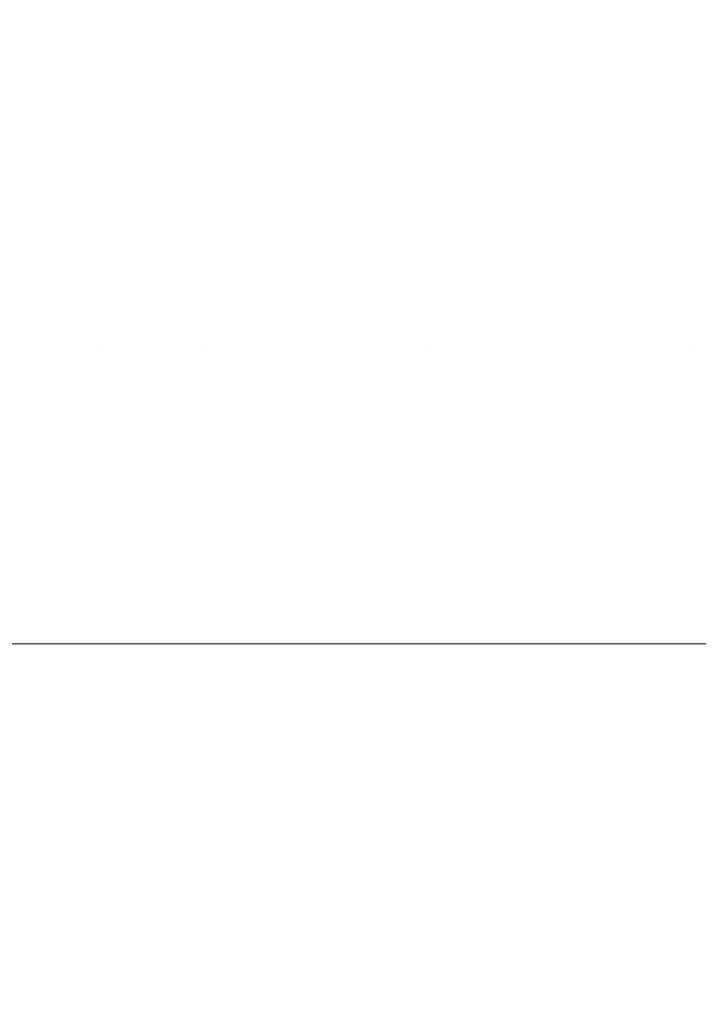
# Model space of a CAD drawing. Header units: centimetres. Extents: x -26.3 to 27.5, y 4.8 to 73.5.
# Tile 178 of 256: x -8.18191 to -8.17439, y 6.49622 to 6.50712. Entities that reach past the tile are written whole.
import ezdxf

# ---------------------------------------------------------------- set-up
doc = ezdxf.new("R2010")
doc.units = ezdxf.units.CM
doc.header["$LTSCALE"] = 2.54
doc.layers.add('Lucido design-1', color=7, linetype='Continuous')

# ---------------------------------------------------------------- blocks, each defined once
blk = doc.blocks.new('Gruppo-3-1')
at = {"color": 7, "linetype": 'Continuous', "lineweight": 9}
for points, invisible_edges in [([(-8.182395, 6.510014, -1479.484707), (-8.1819, 6.510014, -1479.483176), (-8.181646, 6.506752, -1479.483261), (-8.182139, 6.506752, -1479.484787)], 15), ([(-8.182395, 6.510014, -1515.584707), (-8.1819, 6.510014, -1515.583176), (-8.181646, 6.506752, -1515.583261), (-8.182139, 6.506752, -1515.584787)], 15), ([(-8.181127, 6.506752, -1479.481738), (-8.181646, 6.506752, -1479.483261), (-8.1819, 6.510014, -1479.483176), (-8.18138, 6.510014, -1479.48165)], 15), ([(-8.181127, 6.506752, -1515.581738), (-8.181646, 6.506752, -1515.583261), (-8.1819, 6.510014, -1515.583176), (-8.18138, 6.510014, -1515.58165)], 15), ([(-8.18138, 6.510014, -1479.48165), (-8.180836, 6.510014, -1479.480136), (-8.180585, 6.506752, -1479.480229), (-8.181127, 6.506752, -1479.481738)], 15), ([(-8.18138, 6.510014, -1515.58165), (-8.180836, 6.510014, -1515.580136), (-8.180585, 6.506752, -1515.580229), (-8.181127, 6.506752, -1515.581738)], 15), ([(-8.180017, 6.506752, -1479.478723), (-8.180585, 6.506752, -1479.480229), (-8.180836, 6.510014, -1479.480136), (-8.180267, 6.510014, -1479.478627)], 15), ([(-8.180017, 6.506752, -1515.578723), (-8.180585, 6.506752, -1515.580229), (-8.180836, 6.510014, -1515.580136), (-8.180267, 6.510014, -1515.578627)], 15), ([(-8.180267, 6.510014, -1479.478627), (-8.179675, 6.510014, -1479.477132), (-8.179428, 6.506752, -1479.477232), (-8.180017, 6.506752, -1479.478723)], 15), ([(-8.180267, 6.510014, -1515.578627), (-8.179675, 6.510014, -1515.577132), (-8.179428, 6.506752, -1515.577232), (-8.180017, 6.506752, -1515.578723)], 15), ([(-8.178812, 6.506752, -1479.475746), (-8.179428, 6.506752, -1479.477232), (-8.179675, 6.510014, -1479.477132), (-8.179058, 6.510014, -1479.475641)], 15), ([(-8.178812, 6.506752, -1515.575746), (-8.179428, 6.506752, -1515.577232), (-8.179675, 6.510014, -1515.577132), (-8.179058, 6.510014, -1515.575641)], 15), ([(-8.179058, 6.510014, -1479.475641), (-8.178419, 6.510014, -1479.474166), (-8.178174, 6.506752, -1479.474274), (-8.178812, 6.506752, -1479.475746)], 15), ([(-8.179058, 6.510014, -1515.575641), (-8.178419, 6.510014, -1515.574166), (-8.178174, 6.506752, -1515.574274), (-8.178812, 6.506752, -1515.575746)], 15), ([(-8.177511, 6.506752, -1479.472808), (-8.178174, 6.506752, -1479.474274), (-8.178419, 6.510014, -1479.474166), (-8.177754, 6.510014, -1479.472696)], 15), ([(-8.177511, 6.506752, -1515.572808), (-8.178174, 6.506752, -1515.574274), (-8.178419, 6.510014, -1515.574166), (-8.177754, 6.510014, -1515.572696)], 15), ([(-8.177754, 6.510014, -1479.472696), (-8.177068, 6.510014, -1479.471242), (-8.176827, 6.506752, -1479.471358), (-8.177511, 6.506752, -1479.472808)], 15), ([(-8.177754, 6.510014, -1515.572696), (-8.177068, 6.510014, -1515.571242), (-8.176827, 6.506752, -1515.571358), (-8.177511, 6.506752, -1515.572808)], 15), ([(-8.176117, 6.506752, -1479.469913), (-8.176827, 6.506752, -1479.471358), (-8.177068, 6.510014, -1479.471242), (-8.176356, 6.510014, -1479.469794)], 15), ([(-8.176117, 6.506752, -1515.569913), (-8.176827, 6.506752, -1515.571358), (-8.177068, 6.510014, -1515.571242), (-8.176356, 6.510014, -1515.569794)], 15), ([(-8.176356, 6.510014, -1479.469794), (-8.175624, 6.510014, -1479.468362), (-8.175387, 6.506752, -1479.468486), (-8.176117, 6.506752, -1479.469913)], 15), ([(-8.176356, 6.510014, -1515.569794), (-8.175624, 6.510014, -1515.568362), (-8.175387, 6.506752, -1515.568486), (-8.176117, 6.506752, -1515.569913)], 15), ([(-8.174631, 6.506752, -1479.467065), (-8.175387, 6.506752, -1479.468486), (-8.175624, 6.510014, -1479.468362), (-8.174866, 6.510014, -1479.466938)], 15), ([(-8.174631, 6.506752, -1515.567065), (-8.175387, 6.506752, -1515.568486), (-8.175624, 6.510014, -1515.568362), (-8.174866, 6.510014, -1515.566938)], 15), ([(-8.174866, 6.510014, -1479.466938), (-8.174089, 6.510014, -1479.465531), (-8.173856, 6.506752, -1479.465662), (-8.174631, 6.506752, -1479.467065)], 15), ([(-8.174866, 6.510014, -1515.566938), (-8.174089, 6.510014, -1515.565531), (-8.173856, 6.506752, -1515.565662), (-8.174631, 6.506752, -1515.567065)], 15), ([(-25.986537, 6.508431, -1479.015177), (-25.986537, 6.504573, -1479.014943), (27.113463, 6.504573, -1479.014943), (27.113463, 6.508431, -1479.015177)], 10), ([(-25.986537, 6.508431, -1515.115177), (-25.986537, 6.504573, -1515.114943), (27.113463, 6.504573, -1515.114943), (27.113463, 6.508431, -1515.115177)], 10), ([(-8.182139, 6.506752, -1479.484787), (-8.181646, 6.506752, -1479.483261), (-8.181494, 6.503484, -1479.483311), (-8.181986, 6.503484, -1479.484835)], 15), ([(-8.182139, 6.506752, -1515.584787), (-8.181646, 6.506752, -1515.583261), (-8.181494, 6.503484, -1515.583311), (-8.181986, 6.503484, -1515.584835)], 15), ([(-8.180976, 6.503484, -1479.481791), (-8.181494, 6.503484, -1479.483311), (-8.181646, 6.506752, -1479.483261), (-8.181127, 6.506752, -1479.481738)], 15), ([(-8.180976, 6.503484, -1515.581791), (-8.181494, 6.503484, -1515.583311), (-8.181646, 6.506752, -1515.583261), (-8.181127, 6.506752, -1515.581738)], 15), ([(-8.181127, 6.506752, -1479.481738), (-8.180585, 6.506752, -1479.480229), (-8.180434, 6.503484, -1479.480284), (-8.180976, 6.503484, -1479.481791)], 15), ([(-8.181127, 6.506752, -1515.581738), (-8.180585, 6.506752, -1515.580229), (-8.180434, 6.503484, -1515.580284), (-8.180976, 6.503484, -1515.581791)], 15), ([(-8.179868, 6.503484, -1479.478781), (-8.180434, 6.503484, -1479.480284), (-8.180585, 6.506752, -1479.480229), (-8.180017, 6.506752, -1479.478723)], 15), ([(-8.179868, 6.503484, -1515.578781), (-8.180434, 6.503484, -1515.580284), (-8.180585, 6.506752, -1515.580229), (-8.180017, 6.506752, -1515.578723)], 15), ([(-8.180017, 6.506752, -1479.478723), (-8.179428, 6.506752, -1479.477232), (-8.179279, 6.503484, -1479.477292), (-8.179868, 6.503484, -1479.478781)], 15), ([(-8.180017, 6.506752, -1515.578723), (-8.179428, 6.506752, -1515.577232), (-8.179279, 6.503484, -1515.577292), (-8.179868, 6.503484, -1515.578781)], 15), ([(-8.178664, 6.503484, -1479.475808), (-8.179279, 6.503484, -1479.477292), (-8.179428, 6.506752, -1479.477232), (-8.178812, 6.506752, -1479.475746)], 15), ([(-8.178664, 6.503484, -1515.575808), (-8.179279, 6.503484, -1515.577292), (-8.179428, 6.506752, -1515.577232), (-8.178812, 6.506752, -1515.575746)], 15), ([(-8.178812, 6.506752, -1479.475746), (-8.178174, 6.506752, -1479.474274), (-8.178028, 6.503484, -1479.474339), (-8.178664, 6.503484, -1479.475808)], 15), ([(-8.178812, 6.506752, -1515.575746), (-8.178174, 6.506752, -1515.574274), (-8.178028, 6.503484, -1515.574339), (-8.178664, 6.503484, -1515.575808)], 15), ([(-8.177366, 6.503484, -1479.472875), (-8.178028, 6.503484, -1479.474339), (-8.178174, 6.506752, -1479.474274), (-8.177511, 6.506752, -1479.472808)], 15), ([(-8.177366, 6.503484, -1515.572875), (-8.178028, 6.503484, -1515.574339), (-8.178174, 6.506752, -1515.574274), (-8.177511, 6.506752, -1515.572808)], 15), ([(-8.177511, 6.506752, -1479.472808), (-8.176827, 6.506752, -1479.471358), (-8.176683, 6.503484, -1479.471427), (-8.177366, 6.503484, -1479.472875)], 15), ([(-8.177511, 6.506752, -1515.572808), (-8.176827, 6.506752, -1515.571358), (-8.176683, 6.503484, -1515.571427), (-8.177366, 6.503484, -1515.572875)], 15), ([(-8.175974, 6.503484, -1479.469985), (-8.176683, 6.503484, -1479.471427), (-8.176827, 6.506752, -1479.471358), (-8.176117, 6.506752, -1479.469913)], 15), ([(-8.175974, 6.503484, -1515.569985), (-8.176683, 6.503484, -1515.571427), (-8.176827, 6.506752, -1515.571358), (-8.176117, 6.506752, -1515.569913)], 15), ([(-8.176117, 6.506752, -1479.469913), (-8.175387, 6.506752, -1479.468486), (-8.175245, 6.503484, -1479.46856), (-8.175974, 6.503484, -1479.469985)], 15), ([(-8.176117, 6.506752, -1515.569913), (-8.175387, 6.506752, -1515.568486), (-8.175245, 6.503484, -1515.56856), (-8.175974, 6.503484, -1515.569985)], 15), ([(-8.17449, 6.503484, -1479.467142), (-8.175245, 6.503484, -1479.46856), (-8.175387, 6.506752, -1479.468486), (-8.174631, 6.506752, -1479.467065)], 15), ([(-8.17449, 6.503484, -1515.567142), (-8.175245, 6.503484, -1515.56856), (-8.175387, 6.506752, -1515.568486), (-8.174631, 6.506752, -1515.567065)], 15), ([(-8.174631, 6.506752, -1479.467065), (-8.173856, 6.506752, -1479.465662), (-8.173716, 6.503484, -1479.465741), (-8.17449, 6.503484, -1479.467142)], 15), ([(-8.174631, 6.506752, -1515.567065), (-8.173856, 6.506752, -1515.565662), (-8.173716, 6.503484, -1515.565741), (-8.17449, 6.503484, -1515.567142)], 15), ([(27.113463, 6.504128, -1479.014916), (27.113463, 6.504573, -1479.014943), (-25.986537, 6.504573, -1479.014943), (-25.986537, 6.504128, -1479.014916)], 10), ([(27.113463, 6.504128, -1515.114916), (27.113463, 6.504573, -1515.114943), (-25.986537, 6.504573, -1515.114943), (-25.986537, 6.504128, -1515.114916)], 10), ([(-25.986537, 6.504128, -1479.014916), (-25.986537, 6.500212, -1479.014839), (27.113463, 6.500212, -1479.014839), (27.113463, 6.504128, -1479.014916)], 8), ([(-25.986537, 6.504128, -1515.114916), (-25.986537, 6.500212, -1515.114839), (27.113463, 6.500212, -1515.114839), (27.113463, 6.504128, -1515.114916)], 8), ([(-8.181986, 6.503484, -1479.484835), (-8.181494, 6.503484, -1479.483311), (-8.181394, 6.500212, -1479.483182), (-8.181915, 6.500212, -1479.484858)], 11), ([(-8.181986, 6.503484, -1515.584835), (-8.181494, 6.503484, -1515.583311), (-8.181394, 6.500212, -1515.583182), (-8.181915, 6.500212, -1515.584858)], 11), ([(-8.181394, 6.500212, -1479.483182), (-8.181494, 6.503484, -1479.483311), (-8.180976, 6.503484, -1479.481791)], 11), ([(-8.181394, 6.500212, -1515.583182), (-8.181494, 6.503484, -1515.583311), (-8.180976, 6.503484, -1515.581791)], 11), ([(-8.180976, 6.503484, -1479.481791), (-8.180906, 6.500212, -1479.481816), (-8.181394, 6.500212, -1479.483182)], 9), ([(-8.180976, 6.503484, -1515.581791), (-8.180906, 6.500212, -1515.581816), (-8.181394, 6.500212, -1515.583182)], 9), ([(-8.180976, 6.503484, -1479.481791), (-8.180434, 6.503484, -1479.480284), (-8.17999, 6.500212, -1479.479249), (-8.180906, 6.500212, -1479.481816)], 11), ([(-8.180976, 6.503484, -1515.581791), (-8.180434, 6.503484, -1515.580284), (-8.17999, 6.500212, -1515.579249), (-8.180906, 6.500212, -1515.581816)], 11), ([(-8.17999, 6.500212, -1479.479249), (-8.180434, 6.503484, -1479.480284), (-8.179868, 6.503484, -1479.478781)], 11), ([(-8.17999, 6.500212, -1515.579249), (-8.180434, 6.503484, -1515.580284), (-8.179868, 6.503484, -1515.578781)], 11), ([(-8.179868, 6.503484, -1479.478781), (-8.179279, 6.503484, -1479.477292), (-8.179209, 6.500212, -1479.477321), (-8.17999, 6.500212, -1479.479249)], 11), ([(-8.179868, 6.503484, -1515.578781), (-8.179279, 6.503484, -1515.577292), (-8.179209, 6.500212, -1515.577321), (-8.17999, 6.500212, -1515.579249)], 11), ([(-8.178421, 6.500212, -1479.475374), (-8.179209, 6.500212, -1479.477321), (-8.179279, 6.503484, -1479.477292), (-8.178664, 6.503484, -1479.475808)], 14), ([(-8.178421, 6.500212, -1515.575374), (-8.179209, 6.500212, -1515.577321), (-8.179279, 6.503484, -1515.577292), (-8.178664, 6.503484, -1515.575808)], 14), ([(-8.178664, 6.503484, -1479.475808), (-8.178028, 6.503484, -1479.474339), (-8.178421, 6.500212, -1479.475374)], 11), ([(-8.178664, 6.503484, -1515.575808), (-8.178028, 6.503484, -1515.574339), (-8.178421, 6.500212, -1515.575374)], 11), ([(-8.177299, 6.500212, -1479.472906), (-8.178421, 6.500212, -1479.475374), (-8.178028, 6.503484, -1479.474339), (-8.177366, 6.503484, -1479.472875)], 14), ([(-8.177299, 6.500212, -1515.572906), (-8.178421, 6.500212, -1515.575374), (-8.178028, 6.503484, -1515.574339), (-8.177366, 6.503484, -1515.572875)], 14), ([(-8.177366, 6.503484, -1479.472875), (-8.176683, 6.503484, -1479.471427), (-8.176689, 6.500212, -1479.471565)], 11), ([(-8.176689, 6.500212, -1479.471565), (-8.177299, 6.500212, -1479.472906), (-8.177366, 6.503484, -1479.472875)], 10), ([(-8.177366, 6.503484, -1515.572875), (-8.176683, 6.503484, -1515.571427), (-8.176689, 6.500212, -1515.571565)], 11), ([(-8.176689, 6.500212, -1515.571565), (-8.177299, 6.500212, -1515.572906), (-8.177366, 6.503484, -1515.572875)], 10), ([(-8.175907, 6.500212, -1479.470019), (-8.176689, 6.500212, -1479.471565), (-8.176683, 6.503484, -1479.471427), (-8.175974, 6.503484, -1479.469985)], 14), ([(-8.175907, 6.500212, -1515.570019), (-8.176689, 6.500212, -1515.571565), (-8.176683, 6.503484, -1515.571427), (-8.175974, 6.503484, -1515.569985)], 14), ([(-8.175974, 6.503484, -1479.469985), (-8.175245, 6.503484, -1479.46856), (-8.174798, 6.500212, -1479.467827), (-8.175907, 6.500212, -1479.470019)], 11), ([(-8.175974, 6.503484, -1515.569985), (-8.175245, 6.503484, -1515.56856), (-8.174798, 6.500212, -1515.567827), (-8.175907, 6.500212, -1515.570019)], 11), ([(-8.174798, 6.500212, -1479.467827), (-8.175245, 6.503484, -1479.46856), (-8.17449, 6.503484, -1479.467142)], 11), ([(-8.174798, 6.500212, -1515.567827), (-8.175245, 6.503484, -1515.56856), (-8.17449, 6.503484, -1515.567142)], 11), ([(-8.17449, 6.503484, -1479.467142), (-8.173716, 6.503484, -1479.465741), (-8.17365, 6.500212, -1479.465778), (-8.174798, 6.500212, -1479.467827)], 11), ([(-8.17449, 6.503484, -1515.567142), (-8.173716, 6.503484, -1515.565741), (-8.17365, 6.500212, -1515.565778), (-8.174798, 6.500212, -1515.567827)], 11), ([(-8.18138, 5.300212, -1479.483187), (-8.182352, 5.300212, -1479.486211), (-8.181915, 6.500212, -1479.484858)], 10), ([(-8.18138, 5.300212, -1515.583187), (-8.182352, 5.300212, -1515.586211), (-8.181915, 6.500212, -1515.584858)], 10), ([(-8.181915, 6.500212, -1479.484858), (-8.181394, 6.500212, -1479.483182), (-8.18138, 5.300212, -1479.483187)], 10), ([(-8.181915, 6.500212, -1515.584858), (-8.181394, 6.500212, -1515.583182), (-8.18138, 5.300212, -1515.583187)], 10), ([(-8.181394, 6.500212, -1479.483182), (-8.180906, 6.500212, -1479.481816), (-8.181096, 5.300212, -1479.482302)], 10), ([(-8.181096, 5.300212, -1479.482302), (-8.18138, 5.300212, -1479.483187), (-8.181394, 6.500212, -1479.483182)], 10), ([(-8.181394, 6.500212, -1515.583182), (-8.180906, 6.500212, -1515.581816), (-8.181096, 5.300212, -1515.582302)], 10), ([(-8.181096, 5.300212, -1515.582302), (-8.18138, 5.300212, -1515.583187), (-8.181394, 6.500212, -1515.583182)], 10), ([(-8.179977, 5.300212, -1479.479254), (-8.181096, 5.300212, -1479.482302), (-8.180906, 6.500212, -1479.481816)], 10), ([(-8.179977, 5.300212, -1515.579254), (-8.181096, 5.300212, -1515.582302), (-8.180906, 6.500212, -1515.581816)], 10), ([(-8.180906, 6.500212, -1479.481816), (-8.17999, 6.500212, -1479.479249), (-8.179977, 5.300212, -1479.479254)], 10), ([(-8.180906, 6.500212, -1515.581816), (-8.17999, 6.500212, -1515.579249), (-8.179977, 5.300212, -1515.579254)], 10), ([(-8.17999, 6.500212, -1479.479249), (-8.179209, 6.500212, -1479.477321), (-8.17968, 5.300212, -1479.478445)], 10), ([(-8.17968, 5.300212, -1479.478445), (-8.179977, 5.300212, -1479.479254), (-8.17999, 6.500212, -1479.479249)], 10), ([(-8.17999, 6.500212, -1515.579249), (-8.179209, 6.500212, -1515.577321), (-8.17968, 5.300212, -1515.578445)], 10), ([(-8.17968, 5.300212, -1515.578445), (-8.179977, 5.300212, -1515.579254), (-8.17999, 6.500212, -1515.579249)], 10), ([(-8.178408, 5.300212, -1479.475379), (-8.17968, 5.300212, -1479.478445), (-8.179209, 6.500212, -1479.477321)], 10), ([(-8.178408, 5.300212, -1515.575379), (-8.17968, 5.300212, -1515.578445), (-8.179209, 6.500212, -1515.577321)], 10), ([(-8.179209, 6.500212, -1479.477321), (-8.178421, 6.500212, -1479.475374), (-8.178408, 5.300212, -1479.475379)], 10), ([(-8.179209, 6.500212, -1515.577321), (-8.178421, 6.500212, -1515.575374), (-8.178408, 5.300212, -1515.575379)], 10), ([(-8.178104, 5.300212, -1479.474646), (-8.178421, 6.500212, -1479.475374), (-8.177299, 6.500212, -1479.472906)], 9), ([(-8.178104, 5.300212, -1479.474646), (-8.178408, 5.300212, -1479.475379), (-8.178421, 6.500212, -1479.475374)], 10), ([(-8.178104, 5.300212, -1515.574646), (-8.178421, 6.500212, -1515.575374), (-8.177299, 6.500212, -1515.572906)], 9), ([(-8.178104, 5.300212, -1515.574646), (-8.178408, 5.300212, -1515.575379), (-8.178421, 6.500212, -1515.575374)], 10), ([(-8.177299, 6.500212, -1479.472906), (-8.176678, 5.300212, -1479.47157), (-8.178104, 5.300212, -1479.474646)], 9), ([(-8.177299, 6.500212, -1515.572906), (-8.176678, 5.300212, -1515.57157), (-8.178104, 5.300212, -1515.574646)], 9), ([(-8.177299, 6.500212, -1479.472906), (-8.176689, 6.500212, -1479.471565), (-8.176678, 5.300212, -1479.47157)], 10), ([(-8.177299, 6.500212, -1515.572906), (-8.176689, 6.500212, -1515.571565), (-8.176678, 5.300212, -1515.57157)], 10), ([(-8.176689, 6.500212, -1479.471565), (-8.175907, 6.500212, -1479.470019), (-8.176373, 5.300212, -1479.470911)], 10), ([(-8.176373, 5.300212, -1479.470911), (-8.176678, 5.300212, -1479.47157), (-8.176689, 6.500212, -1479.471565)], 10), ([(-8.176689, 6.500212, -1515.571565), (-8.175907, 6.500212, -1515.570019), (-8.176373, 5.300212, -1515.570911)], 10), ([(-8.176373, 5.300212, -1515.570911), (-8.176678, 5.300212, -1515.57157), (-8.176689, 6.500212, -1515.571565)], 10), ([(-8.175907, 6.500212, -1479.470019), (-8.174798, 6.500212, -1479.467827), (-8.174788, 5.300212, -1479.467833), (-8.176373, 5.300212, -1479.470911)], 10), ([(-8.175907, 6.500212, -1515.570019), (-8.174798, 6.500212, -1515.567827), (-8.174788, 5.300212, -1515.567833), (-8.176373, 5.300212, -1515.570911)], 10), ([(-8.174798, 6.500212, -1479.467827), (-8.17365, 6.500212, -1479.465778), (-8.174487, 5.300212, -1479.467248)], 10), ([(-8.174487, 5.300212, -1479.467248), (-8.174788, 5.300212, -1479.467833), (-8.174798, 6.500212, -1479.467827)], 10), ([(-8.174798, 6.500212, -1515.567827), (-8.17365, 6.500212, -1515.565778), (-8.174487, 5.300212, -1515.567248)], 10), ([(-8.174487, 5.300212, -1515.567248), (-8.174788, 5.300212, -1515.567833), (-8.174798, 6.500212, -1515.567827)], 10), ([(-8.17365, 6.500212, -1479.465778), (-8.17275, 6.500212, -1479.464169), (-8.172741, 5.300212, -1479.464175), (-8.174487, 5.300212, -1479.467248)], 10), ([(-8.17365, 6.500212, -1515.565778), (-8.17275, 6.500212, -1515.564169), (-8.172741, 5.300212, -1515.564175), (-8.174487, 5.300212, -1515.567248)], 10)]:
    blk.add_3dface(points, dxfattribs=dict(at, invisible_edges=invisible_edges))
for points in [[(-25.986537, 6.500212, -1479.014839), (-25.986537, 4.900212, -1479.014839), (27.113463, 4.900212, -1479.014839), (27.113463, 6.500212, -1479.014839)], [(-25.986537, 6.500212, -1515.114839), (-25.986537, 4.900212, -1515.114839), (27.113463, 4.900212, -1515.114839), (27.113463, 6.500212, -1515.114839)]]:
    blk.add_3dface(points, dxfattribs=at)
blk = doc.blocks.new('Gruppo-4-1')
at = {"color": 7}
blk.add_blockref('Gruppo-3-1', (0, 0), dxfattribs=at)

msp = doc.modelspace()

# ---------------------------------------------------------------- block references
at = {"layer": 'Lucido design-1', "color": 7}
msp.add_blockref('Gruppo-4-1', (0, 0), dxfattribs=at)

doc.saveas('drawing.dxf')
